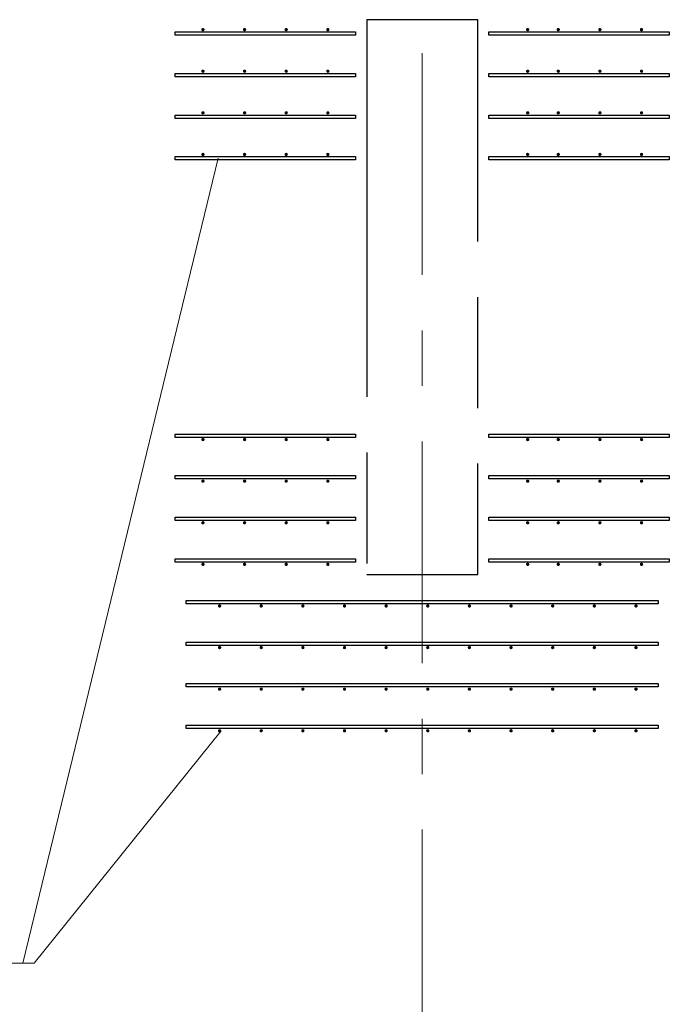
# Model space of a CAD drawing. Header units: metres. Extents: x -38 to 86, y -15 to 21.
# Tile 25 of 103: x 23.22 to 24.39, y 5.1 to 6.87. Entities that reach past the tile are written whole.
import ezdxf

# ---------------------------------------------------------------- set-up
doc = ezdxf.new("R2010")
doc.units = ezdxf.units.M
for name, pattern in [('______11', [0.5, 0.4, -0.05, 0, -0.05]), ('______2', [0.27, 0.2, -0.07]), ('______5', [1.1, 0.8, -0.1, 0.1, -0.1])]:
    doc.linetypes.add(name, pattern=pattern)
doc.layers.add('XR$2$Осевая линия (1)', color=7, linetype='______5', lineweight=13)
doc.layers.add('XR$3$Арматурный каркас 01', color=4, linetype='Continuous', lineweight=35)
doc.layers.add('XR$5$Стена_ бетон несущ.', color=7, linetype='Continuous', lineweight=70, true_color=0xb4b496)

msp = doc.modelspace()

# ---------------------------------------------------------------- hatches: boundary and pattern name
at = {"layer": 'XR$3$Арматурный каркас 01', "linetype": 'Continuous', "lineweight": 50, "transparency": 33554687}
for points in [[(23.558, 6.8522), (23.5578, 6.8534), (23.5571, 6.8544), (23.5561, 6.855), (23.555, 6.8552), (23.5539, 6.855), (23.5529, 6.8544), (23.5522, 6.8534), (23.552, 6.8522), (23.5522, 6.8511), (23.5529, 6.8501), (23.5539, 6.8495), (23.555, 6.8492), (23.5561, 6.8495), (23.5571, 6.8501), (23.5578, 6.8511)], [(23.633, 6.8522), (23.6328, 6.8534), (23.6321, 6.8544), (23.6311, 6.855), (23.63, 6.8552), (23.6289, 6.855), (23.6279, 6.8544), (23.6272, 6.8534), (23.627, 6.8522), (23.6272, 6.8511), (23.6279, 6.8501), (23.6289, 6.8495), (23.63, 6.8492), (23.6311, 6.8495), (23.6321, 6.8501), (23.6328, 6.8511)], [(23.708, 6.8522), (23.7078, 6.8534), (23.7071, 6.8544), (23.7061, 6.855), (23.705, 6.8552), (23.7039, 6.855), (23.7029, 6.8544), (23.7022, 6.8534), (23.702, 6.8522), (23.7022, 6.8511), (23.7029, 6.8501), (23.7039, 6.8495), (23.705, 6.8492), (23.7061, 6.8495), (23.7071, 6.8501), (23.7078, 6.8511)], [(23.783, 6.8522), (23.7828, 6.8534), (23.7821, 6.8544), (23.7811, 6.855), (23.78, 6.8552), (23.7789, 6.855), (23.7779, 6.8544), (23.7772, 6.8534), (23.777, 6.8522), (23.7772, 6.8511), (23.7779, 6.8501), (23.7789, 6.8495), (23.78, 6.8492), (23.7811, 6.8495), (23.7821, 6.8501), (23.7828, 6.8511)], [(24.143, 6.8522), (24.1428, 6.8534), (24.1421, 6.8544), (24.1411, 6.855), (24.14, 6.8552), (24.1389, 6.855), (24.1379, 6.8544), (24.1372, 6.8534), (24.137, 6.8522), (24.1372, 6.8511), (24.1379, 6.8501), (24.1389, 6.8495), (24.14, 6.8492), (24.1411, 6.8495), (24.1421, 6.8501), (24.1428, 6.8511)], [(24.198, 6.8522), (24.1978, 6.8534), (24.1971, 6.8544), (24.1961, 6.855), (24.195, 6.8552), (24.1939, 6.855), (24.1929, 6.8544), (24.1922, 6.8534), (24.192, 6.8522), (24.1922, 6.8511), (24.1929, 6.8501), (24.1939, 6.8495), (24.195, 6.8492), (24.1961, 6.8495), (24.1971, 6.8501), (24.1978, 6.8511)], [(24.273, 6.8522), (24.2728, 6.8534), (24.2721, 6.8544), (24.2711, 6.855), (24.27, 6.8552), (24.2689, 6.855), (24.2679, 6.8544), (24.2672, 6.8534), (24.267, 6.8522), (24.2672, 6.8511), (24.2679, 6.8501), (24.2689, 6.8495), (24.27, 6.8492), (24.2711, 6.8495), (24.2721, 6.8501), (24.2728, 6.8511)], [(24.348, 6.8522), (24.3478, 6.8534), (24.3471, 6.8544), (24.3461, 6.855), (24.345, 6.8552), (24.3439, 6.855), (24.3429, 6.8544), (24.3422, 6.8534), (24.342, 6.8522), (24.3422, 6.8511), (24.3429, 6.8501), (24.3439, 6.8495), (24.345, 6.8492), (24.3461, 6.8495), (24.3471, 6.8501), (24.3478, 6.8511)], [(23.558, 6.7772), (23.5578, 6.7784), (23.5571, 6.7794), (23.5561, 6.78), (23.555, 6.7802), (23.5539, 6.78), (23.5529, 6.7794), (23.5522, 6.7784), (23.552, 6.7772), (23.5522, 6.7761), (23.5529, 6.7751), (23.5539, 6.7745), (23.555, 6.7742), (23.5561, 6.7745), (23.5571, 6.7751), (23.5578, 6.7761)], [(23.633, 6.7772), (23.6328, 6.7784), (23.6321, 6.7794), (23.6311, 6.78), (23.63, 6.7802), (23.6289, 6.78), (23.6279, 6.7794), (23.6272, 6.7784), (23.627, 6.7772), (23.6272, 6.7761), (23.6279, 6.7751), (23.6289, 6.7745), (23.63, 6.7742), (23.6311, 6.7745), (23.6321, 6.7751), (23.6328, 6.7761)], [(23.708, 6.7772), (23.7078, 6.7784), (23.7071, 6.7794), (23.7061, 6.78), (23.705, 6.7802), (23.7039, 6.78), (23.7029, 6.7794), (23.7022, 6.7784), (23.702, 6.7772), (23.7022, 6.7761), (23.7029, 6.7751), (23.7039, 6.7745), (23.705, 6.7742), (23.7061, 6.7745), (23.7071, 6.7751), (23.7078, 6.7761)], [(23.783, 6.7772), (23.7828, 6.7784), (23.7821, 6.7794), (23.7811, 6.78), (23.78, 6.7802), (23.7789, 6.78), (23.7779, 6.7794), (23.7772, 6.7784), (23.777, 6.7772), (23.7772, 6.7761), (23.7779, 6.7751), (23.7789, 6.7745), (23.78, 6.7742), (23.7811, 6.7745), (23.7821, 6.7751), (23.7828, 6.7761)], [(24.143, 6.7772), (24.1428, 6.7784), (24.1421, 6.7794), (24.1411, 6.78), (24.14, 6.7802), (24.1389, 6.78), (24.1379, 6.7794), (24.1372, 6.7784), (24.137, 6.7772), (24.1372, 6.7761), (24.1379, 6.7751), (24.1389, 6.7745), (24.14, 6.7742), (24.1411, 6.7745), (24.1421, 6.7751), (24.1428, 6.7761)], [(24.198, 6.7772), (24.1978, 6.7784), (24.1971, 6.7794), (24.1961, 6.78), (24.195, 6.7802), (24.1939, 6.78), (24.1929, 6.7794), (24.1922, 6.7784), (24.192, 6.7772), (24.1922, 6.7761), (24.1929, 6.7751), (24.1939, 6.7745), (24.195, 6.7742), (24.1961, 6.7745), (24.1971, 6.7751), (24.1978, 6.7761)], [(24.273, 6.7772), (24.2728, 6.7784), (24.2721, 6.7794), (24.2711, 6.78), (24.27, 6.7802), (24.2689, 6.78), (24.2679, 6.7794), (24.2672, 6.7784), (24.267, 6.7772), (24.2672, 6.7761), (24.2679, 6.7751), (24.2689, 6.7745), (24.27, 6.7742), (24.2711, 6.7745), (24.2721, 6.7751), (24.2728, 6.7761)], [(24.348, 6.7772), (24.3478, 6.7784), (24.3471, 6.7794), (24.3461, 6.78), (24.345, 6.7802), (24.3439, 6.78), (24.3429, 6.7794), (24.3422, 6.7784), (24.342, 6.7772), (24.3422, 6.7761), (24.3429, 6.7751), (24.3439, 6.7745), (24.345, 6.7742), (24.3461, 6.7745), (24.3471, 6.7751), (24.3478, 6.7761)], [(23.558, 6.7022), (23.5578, 6.7034), (23.5571, 6.7044), (23.5561, 6.705), (23.555, 6.7052), (23.5539, 6.705), (23.5529, 6.7044), (23.5522, 6.7034), (23.552, 6.7022), (23.5522, 6.7011), (23.5529, 6.7001), (23.5539, 6.6995), (23.555, 6.6992), (23.5561, 6.6995), (23.5571, 6.7001), (23.5578, 6.7011)], [(23.633, 6.7022), (23.6328, 6.7034), (23.6321, 6.7044), (23.6311, 6.705), (23.63, 6.7052), (23.6289, 6.705), (23.6279, 6.7044), (23.6272, 6.7034), (23.627, 6.7022), (23.6272, 6.7011), (23.6279, 6.7001), (23.6289, 6.6995), (23.63, 6.6992), (23.6311, 6.6995), (23.6321, 6.7001), (23.6328, 6.7011)], [(23.708, 6.7022), (23.7078, 6.7034), (23.7071, 6.7044), (23.7061, 6.705), (23.705, 6.7052), (23.7039, 6.705), (23.7029, 6.7044), (23.7022, 6.7034), (23.702, 6.7022), (23.7022, 6.7011), (23.7029, 6.7001), (23.7039, 6.6995), (23.705, 6.6992), (23.7061, 6.6995), (23.7071, 6.7001), (23.7078, 6.7011)], [(23.783, 6.7022), (23.7828, 6.7034), (23.7821, 6.7044), (23.7811, 6.705), (23.78, 6.7052), (23.7789, 6.705), (23.7779, 6.7044), (23.7772, 6.7034), (23.777, 6.7022), (23.7772, 6.7011), (23.7779, 6.7001), (23.7789, 6.6995), (23.78, 6.6992), (23.7811, 6.6995), (23.7821, 6.7001), (23.7828, 6.7011)], [(24.143, 6.7022), (24.1428, 6.7034), (24.1421, 6.7044), (24.1411, 6.705), (24.14, 6.7052), (24.1389, 6.705), (24.1379, 6.7044), (24.1372, 6.7034), (24.137, 6.7022), (24.1372, 6.7011), (24.1379, 6.7001), (24.1389, 6.6995), (24.14, 6.6992), (24.1411, 6.6995), (24.1421, 6.7001), (24.1428, 6.7011)], [(24.198, 6.7022), (24.1978, 6.7034), (24.1971, 6.7044), (24.1961, 6.705), (24.195, 6.7052), (24.1939, 6.705), (24.1929, 6.7044), (24.1922, 6.7034), (24.192, 6.7022), (24.1922, 6.7011), (24.1929, 6.7001), (24.1939, 6.6995), (24.195, 6.6992), (24.1961, 6.6995), (24.1971, 6.7001), (24.1978, 6.7011)], [(24.273, 6.7022), (24.2728, 6.7034), (24.2721, 6.7044), (24.2711, 6.705), (24.27, 6.7052), (24.2689, 6.705), (24.2679, 6.7044), (24.2672, 6.7034), (24.267, 6.7022), (24.2672, 6.7011), (24.2679, 6.7001), (24.2689, 6.6995), (24.27, 6.6992), (24.2711, 6.6995), (24.2721, 6.7001), (24.2728, 6.7011)], [(24.348, 6.7022), (24.3478, 6.7034), (24.3471, 6.7044), (24.3461, 6.705), (24.345, 6.7052), (24.3439, 6.705), (24.3429, 6.7044), (24.3422, 6.7034), (24.342, 6.7022), (24.3422, 6.7011), (24.3429, 6.7001), (24.3439, 6.6995), (24.345, 6.6992), (24.3461, 6.6995), (24.3471, 6.7001), (24.3478, 6.7011)], [(23.558, 6.6272), (23.5578, 6.6284), (23.5571, 6.6294), (23.5561, 6.63), (23.555, 6.6302), (23.5539, 6.63), (23.5529, 6.6294), (23.5522, 6.6284), (23.552, 6.6272), (23.5522, 6.6261), (23.5529, 6.6251), (23.5539, 6.6245), (23.555, 6.6242), (23.5561, 6.6245), (23.5571, 6.6251), (23.5578, 6.6261)], [(23.633, 6.6272), (23.6328, 6.6284), (23.6321, 6.6294), (23.6311, 6.63), (23.63, 6.6302), (23.6289, 6.63), (23.6279, 6.6294), (23.6272, 6.6284), (23.627, 6.6272), (23.6272, 6.6261), (23.6279, 6.6251), (23.6289, 6.6245), (23.63, 6.6242), (23.6311, 6.6245), (23.6321, 6.6251), (23.6328, 6.6261)], [(23.708, 6.6272), (23.7078, 6.6284), (23.7071, 6.6294), (23.7061, 6.63), (23.705, 6.6302), (23.7039, 6.63), (23.7029, 6.6294), (23.7022, 6.6284), (23.702, 6.6272), (23.7022, 6.6261), (23.7029, 6.6251), (23.7039, 6.6245), (23.705, 6.6242), (23.7061, 6.6245), (23.7071, 6.6251), (23.7078, 6.6261)], [(23.783, 6.6272), (23.7828, 6.6284), (23.7821, 6.6294), (23.7811, 6.63), (23.78, 6.6302), (23.7789, 6.63), (23.7779, 6.6294), (23.7772, 6.6284), (23.777, 6.6272), (23.7772, 6.6261), (23.7779, 6.6251), (23.7789, 6.6245), (23.78, 6.6242), (23.7811, 6.6245), (23.7821, 6.6251), (23.7828, 6.6261)], [(24.143, 6.6272), (24.1428, 6.6284), (24.1421, 6.6294), (24.1411, 6.63), (24.14, 6.6302), (24.1389, 6.63), (24.1379, 6.6294), (24.1372, 6.6284), (24.137, 6.6272), (24.1372, 6.6261), (24.1379, 6.6251), (24.1389, 6.6245), (24.14, 6.6242), (24.1411, 6.6245), (24.1421, 6.6251), (24.1428, 6.6261)], [(24.198, 6.6272), (24.1978, 6.6284), (24.1971, 6.6294), (24.1961, 6.63), (24.195, 6.6302), (24.1939, 6.63), (24.1929, 6.6294), (24.1922, 6.6284), (24.192, 6.6272), (24.1922, 6.6261), (24.1929, 6.6251), (24.1939, 6.6245), (24.195, 6.6242), (24.1961, 6.6245), (24.1971, 6.6251), (24.1978, 6.6261)], [(24.273, 6.6272), (24.2728, 6.6284), (24.2721, 6.6294), (24.2711, 6.63), (24.27, 6.6302), (24.2689, 6.63), (24.2679, 6.6294), (24.2672, 6.6284), (24.267, 6.6272), (24.2672, 6.6261), (24.2679, 6.6251), (24.2689, 6.6245), (24.27, 6.6242), (24.2711, 6.6245), (24.2721, 6.6251), (24.2728, 6.6261)], [(24.348, 6.6272), (24.3478, 6.6284), (24.3471, 6.6294), (24.3461, 6.63), (24.345, 6.6302), (24.3439, 6.63), (24.3429, 6.6294), (24.3422, 6.6284), (24.342, 6.6272), (24.3422, 6.6261), (24.3429, 6.6251), (24.3439, 6.6245), (24.345, 6.6242), (24.3461, 6.6245), (24.3471, 6.6251), (24.3478, 6.6261)], [(23.558, 6.1132), (23.5578, 6.1144), (23.5571, 6.1154), (23.5561, 6.116), (23.555, 6.1162), (23.5539, 6.116), (23.5529, 6.1154), (23.5522, 6.1144), (23.552, 6.1132), (23.5522, 6.1121), (23.5529, 6.1111), (23.5539, 6.1105), (23.555, 6.1102), (23.5561, 6.1105), (23.5571, 6.1111), (23.5578, 6.1121)], [(23.633, 6.1132), (23.6328, 6.1144), (23.6321, 6.1154), (23.6311, 6.116), (23.63, 6.1162), (23.6289, 6.116), (23.6279, 6.1154), (23.6272, 6.1144), (23.627, 6.1132), (23.6272, 6.1121), (23.6279, 6.1111), (23.6289, 6.1105), (23.63, 6.1102), (23.6311, 6.1105), (23.6321, 6.1111), (23.6328, 6.1121)], [(23.708, 6.1132), (23.7078, 6.1144), (23.7071, 6.1154), (23.7061, 6.116), (23.705, 6.1162), (23.7039, 6.116), (23.7029, 6.1154), (23.7022, 6.1144), (23.702, 6.1132), (23.7022, 6.1121), (23.7029, 6.1111), (23.7039, 6.1105), (23.705, 6.1102), (23.7061, 6.1105), (23.7071, 6.1111), (23.7078, 6.1121)], [(23.783, 6.1132), (23.7828, 6.1144), (23.7821, 6.1154), (23.7811, 6.116), (23.78, 6.1162), (23.7789, 6.116), (23.7779, 6.1154), (23.7772, 6.1144), (23.777, 6.1132), (23.7772, 6.1121), (23.7779, 6.1111), (23.7789, 6.1105), (23.78, 6.1102), (23.7811, 6.1105), (23.7821, 6.1111), (23.7828, 6.1121)], [(24.143, 6.1132), (24.1428, 6.1144), (24.1421, 6.1154), (24.1411, 6.116), (24.14, 6.1162), (24.1389, 6.116), (24.1379, 6.1154), (24.1372, 6.1144), (24.137, 6.1132), (24.1372, 6.1121), (24.1379, 6.1111), (24.1389, 6.1105), (24.14, 6.1102), (24.1411, 6.1105), (24.1421, 6.1111), (24.1428, 6.1121)], [(24.198, 6.1132), (24.1978, 6.1144), (24.1971, 6.1154), (24.1961, 6.116), (24.195, 6.1162), (24.1939, 6.116), (24.1929, 6.1154), (24.1922, 6.1144), (24.192, 6.1132), (24.1922, 6.1121), (24.1929, 6.1111), (24.1939, 6.1105), (24.195, 6.1102), (24.1961, 6.1105), (24.1971, 6.1111), (24.1978, 6.1121)], [(24.273, 6.1132), (24.2728, 6.1144), (24.2721, 6.1154), (24.2711, 6.116), (24.27, 6.1162), (24.2689, 6.116), (24.2679, 6.1154), (24.2672, 6.1144), (24.267, 6.1132), (24.2672, 6.1121), (24.2679, 6.1111), (24.2689, 6.1105), (24.27, 6.1102), (24.2711, 6.1105), (24.2721, 6.1111), (24.2728, 6.1121)], [(24.348, 6.1132), (24.3478, 6.1144), (24.3471, 6.1154), (24.3461, 6.116), (24.345, 6.1162), (24.3439, 6.116), (24.3429, 6.1154), (24.3422, 6.1144), (24.342, 6.1132), (24.3422, 6.1121), (24.3429, 6.1111), (24.3439, 6.1105), (24.345, 6.1102), (24.3461, 6.1105), (24.3471, 6.1111), (24.3478, 6.1121)], [(23.558, 6.0382), (23.5578, 6.0394), (23.5571, 6.0404), (23.5561, 6.041), (23.555, 6.0412), (23.5539, 6.041), (23.5529, 6.0404), (23.5522, 6.0394), (23.552, 6.0382), (23.5522, 6.0371), (23.5529, 6.0361), (23.5539, 6.0355), (23.555, 6.0352), (23.5561, 6.0355), (23.5571, 6.0361), (23.5578, 6.0371)], [(23.633, 6.0382), (23.6328, 6.0394), (23.6321, 6.0404), (23.6311, 6.041), (23.63, 6.0412), (23.6289, 6.041), (23.6279, 6.0404), (23.6272, 6.0394), (23.627, 6.0382), (23.6272, 6.0371), (23.6279, 6.0361), (23.6289, 6.0355), (23.63, 6.0352), (23.6311, 6.0355), (23.6321, 6.0361), (23.6328, 6.0371)], [(23.708, 6.0382), (23.7078, 6.0394), (23.7071, 6.0404), (23.7061, 6.041), (23.705, 6.0412), (23.7039, 6.041), (23.7029, 6.0404), (23.7022, 6.0394), (23.702, 6.0382), (23.7022, 6.0371), (23.7029, 6.0361), (23.7039, 6.0355), (23.705, 6.0352), (23.7061, 6.0355), (23.7071, 6.0361), (23.7078, 6.0371)], [(23.783, 6.0382), (23.7828, 6.0394), (23.7821, 6.0404), (23.7811, 6.041), (23.78, 6.0412), (23.7789, 6.041), (23.7779, 6.0404), (23.7772, 6.0394), (23.777, 6.0382), (23.7772, 6.0371), (23.7779, 6.0361), (23.7789, 6.0355), (23.78, 6.0352), (23.7811, 6.0355), (23.7821, 6.0361), (23.7828, 6.0371)], [(24.143, 6.0382), (24.1428, 6.0394), (24.1421, 6.0404), (24.1411, 6.041), (24.14, 6.0412), (24.1389, 6.041), (24.1379, 6.0404), (24.1372, 6.0394), (24.137, 6.0382), (24.1372, 6.0371), (24.1379, 6.0361), (24.1389, 6.0355), (24.14, 6.0352), (24.1411, 6.0355), (24.1421, 6.0361), (24.1428, 6.0371)], [(24.198, 6.0382), (24.1978, 6.0394), (24.1971, 6.0404), (24.1961, 6.041), (24.195, 6.0412), (24.1939, 6.041), (24.1929, 6.0404), (24.1922, 6.0394), (24.192, 6.0382), (24.1922, 6.0371), (24.1929, 6.0361), (24.1939, 6.0355), (24.195, 6.0352), (24.1961, 6.0355), (24.1971, 6.0361), (24.1978, 6.0371)], [(24.273, 6.0382), (24.2728, 6.0394), (24.2721, 6.0404), (24.2711, 6.041), (24.27, 6.0412), (24.2689, 6.041), (24.2679, 6.0404), (24.2672, 6.0394), (24.267, 6.0382), (24.2672, 6.0371), (24.2679, 6.0361), (24.2689, 6.0355), (24.27, 6.0352), (24.2711, 6.0355), (24.2721, 6.0361), (24.2728, 6.0371)], [(24.348, 6.0382), (24.3478, 6.0394), (24.3471, 6.0404), (24.3461, 6.041), (24.345, 6.0412), (24.3439, 6.041), (24.3429, 6.0404), (24.3422, 6.0394), (24.342, 6.0382), (24.3422, 6.0371), (24.3429, 6.0361), (24.3439, 6.0355), (24.345, 6.0352), (24.3461, 6.0355), (24.3471, 6.0361), (24.3478, 6.0371)], [(23.558, 5.9632), (23.5578, 5.9644), (23.5571, 5.9654), (23.5561, 5.966), (23.555, 5.9662), (23.5539, 5.966), (23.5529, 5.9654), (23.5522, 5.9644), (23.552, 5.9632), (23.5522, 5.9621), (23.5529, 5.9611), (23.5539, 5.9605), (23.555, 5.9602), (23.5561, 5.9605), (23.5571, 5.9611), (23.5578, 5.9621)], [(23.633, 5.9632), (23.6328, 5.9644), (23.6321, 5.9654), (23.6311, 5.966), (23.63, 5.9662), (23.6289, 5.966), (23.6279, 5.9654), (23.6272, 5.9644), (23.627, 5.9632), (23.6272, 5.9621), (23.6279, 5.9611), (23.6289, 5.9605), (23.63, 5.9602), (23.6311, 5.9605), (23.6321, 5.9611), (23.6328, 5.9621)], [(23.708, 5.9632), (23.7078, 5.9644), (23.7071, 5.9654), (23.7061, 5.966), (23.705, 5.9662), (23.7039, 5.966), (23.7029, 5.9654), (23.7022, 5.9644), (23.702, 5.9632), (23.7022, 5.9621), (23.7029, 5.9611), (23.7039, 5.9605), (23.705, 5.9602), (23.7061, 5.9605), (23.7071, 5.9611), (23.7078, 5.9621)], [(23.783, 5.9632), (23.7828, 5.9644), (23.7821, 5.9654), (23.7811, 5.966), (23.78, 5.9662), (23.7789, 5.966), (23.7779, 5.9654), (23.7772, 5.9644), (23.777, 5.9632), (23.7772, 5.9621), (23.7779, 5.9611), (23.7789, 5.9605), (23.78, 5.9602), (23.7811, 5.9605), (23.7821, 5.9611), (23.7828, 5.9621)], [(24.143, 5.9632), (24.1428, 5.9644), (24.1421, 5.9654), (24.1411, 5.966), (24.14, 5.9662), (24.1389, 5.966), (24.1379, 5.9654), (24.1372, 5.9644), (24.137, 5.9632), (24.1372, 5.9621), (24.1379, 5.9611), (24.1389, 5.9605), (24.14, 5.9602), (24.1411, 5.9605), (24.1421, 5.9611), (24.1428, 5.9621)], [(24.198, 5.9632), (24.1978, 5.9644), (24.1971, 5.9654), (24.1961, 5.966), (24.195, 5.9662), (24.1939, 5.966), (24.1929, 5.9654), (24.1922, 5.9644), (24.192, 5.9632), (24.1922, 5.9621), (24.1929, 5.9611), (24.1939, 5.9605), (24.195, 5.9602), (24.1961, 5.9605), (24.1971, 5.9611), (24.1978, 5.9621)], [(24.273, 5.9632), (24.2728, 5.9644), (24.2721, 5.9654), (24.2711, 5.966), (24.27, 5.9662), (24.2689, 5.966), (24.2679, 5.9654), (24.2672, 5.9644), (24.267, 5.9632), (24.2672, 5.9621), (24.2679, 5.9611), (24.2689, 5.9605), (24.27, 5.9602), (24.2711, 5.9605), (24.2721, 5.9611), (24.2728, 5.9621)], [(24.348, 5.9632), (24.3478, 5.9644), (24.3471, 5.9654), (24.3461, 5.966), (24.345, 5.9662), (24.3439, 5.966), (24.3429, 5.9654), (24.3422, 5.9644), (24.342, 5.9632), (24.3422, 5.9621), (24.3429, 5.9611), (24.3439, 5.9605), (24.345, 5.9602), (24.3461, 5.9605), (24.3471, 5.9611), (24.3478, 5.9621)], [(23.558, 5.8882), (23.5578, 5.8894), (23.5571, 5.8904), (23.5561, 5.891), (23.555, 5.8912), (23.5539, 5.891), (23.5529, 5.8904), (23.5522, 5.8894), (23.552, 5.8882), (23.5522, 5.8871), (23.5529, 5.8861), (23.5539, 5.8855), (23.555, 5.8852), (23.5561, 5.8855), (23.5571, 5.8861), (23.5578, 5.8871)], [(23.633, 5.8882), (23.6328, 5.8894), (23.6321, 5.8904), (23.6311, 5.891), (23.63, 5.8912), (23.6289, 5.891), (23.6279, 5.8904), (23.6272, 5.8894), (23.627, 5.8882), (23.6272, 5.8871), (23.6279, 5.8861), (23.6289, 5.8855), (23.63, 5.8852), (23.6311, 5.8855), (23.6321, 5.8861), (23.6328, 5.8871)], [(23.708, 5.8882), (23.7078, 5.8894), (23.7071, 5.8904), (23.7061, 5.891), (23.705, 5.8912), (23.7039, 5.891), (23.7029, 5.8904), (23.7022, 5.8894), (23.702, 5.8882), (23.7022, 5.8871), (23.7029, 5.8861), (23.7039, 5.8855), (23.705, 5.8852), (23.7061, 5.8855), (23.7071, 5.8861), (23.7078, 5.8871)], [(23.783, 5.8882), (23.7828, 5.8894), (23.7821, 5.8904), (23.7811, 5.891), (23.78, 5.8912), (23.7789, 5.891), (23.7779, 5.8904), (23.7772, 5.8894), (23.777, 5.8882), (23.7772, 5.8871), (23.7779, 5.8861), (23.7789, 5.8855), (23.78, 5.8852), (23.7811, 5.8855), (23.7821, 5.8861), (23.7828, 5.8871)], [(24.143, 5.8882), (24.1428, 5.8894), (24.1421, 5.8904), (24.1411, 5.891), (24.14, 5.8912), (24.1389, 5.891), (24.1379, 5.8904), (24.1372, 5.8894), (24.137, 5.8882), (24.1372, 5.8871), (24.1379, 5.8861), (24.1389, 5.8855), (24.14, 5.8852), (24.1411, 5.8855), (24.1421, 5.8861), (24.1428, 5.8871)], [(24.198, 5.8882), (24.1978, 5.8894), (24.1971, 5.8904), (24.1961, 5.891), (24.195, 5.8912), (24.1939, 5.891), (24.1929, 5.8904), (24.1922, 5.8894), (24.192, 5.8882), (24.1922, 5.8871), (24.1929, 5.8861), (24.1939, 5.8855), (24.195, 5.8852), (24.1961, 5.8855), (24.1971, 5.8861), (24.1978, 5.8871)], [(24.273, 5.8882), (24.2728, 5.8894), (24.2721, 5.8904), (24.2711, 5.891), (24.27, 5.8912), (24.2689, 5.891), (24.2679, 5.8904), (24.2672, 5.8894), (24.267, 5.8882), (24.2672, 5.8871), (24.2679, 5.8861), (24.2689, 5.8855), (24.27, 5.8852), (24.2711, 5.8855), (24.2721, 5.8861), (24.2728, 5.8871)], [(24.348, 5.8882), (24.3478, 5.8894), (24.3471, 5.8904), (24.3461, 5.891), (24.345, 5.8912), (24.3439, 5.891), (24.3429, 5.8904), (24.3422, 5.8894), (24.342, 5.8882), (24.3422, 5.8871), (24.3429, 5.8861), (24.3439, 5.8855), (24.345, 5.8852), (24.3461, 5.8855), (24.3471, 5.8861), (24.3478, 5.8871)], [(23.588, 5.8132), (23.5878, 5.8144), (23.5871, 5.8154), (23.5861, 5.816), (23.585, 5.8162), (23.5839, 5.816), (23.5829, 5.8154), (23.5822, 5.8144), (23.582, 5.8132), (23.5822, 5.8121), (23.5829, 5.8111), (23.5839, 5.8105), (23.585, 5.8102), (23.5861, 5.8105), (23.5871, 5.8111), (23.5878, 5.8121)], [(23.663, 5.8132), (23.6628, 5.8144), (23.6621, 5.8154), (23.6611, 5.816), (23.66, 5.8162), (23.6589, 5.816), (23.6579, 5.8154), (23.6572, 5.8144), (23.657, 5.8132), (23.6572, 5.8121), (23.6579, 5.8111), (23.6589, 5.8105), (23.66, 5.8102), (23.6611, 5.8105), (23.6621, 5.8111), (23.6628, 5.8121)], [(23.738, 5.8132), (23.7378, 5.8144), (23.7371, 5.8154), (23.7361, 5.816), (23.735, 5.8162), (23.7339, 5.816), (23.7329, 5.8154), (23.7322, 5.8144), (23.732, 5.8132), (23.7322, 5.8121), (23.7329, 5.8111), (23.7339, 5.8105), (23.735, 5.8102), (23.7361, 5.8105), (23.7371, 5.8111), (23.7378, 5.8121)], [(23.813, 5.8132), (23.8128, 5.8144), (23.8121, 5.8154), (23.8111, 5.816), (23.81, 5.8162), (23.8089, 5.816), (23.8079, 5.8154), (23.8072, 5.8144), (23.807, 5.8132), (23.8072, 5.8121), (23.8079, 5.8111), (23.8089, 5.8105), (23.81, 5.8102), (23.8111, 5.8105), (23.8121, 5.8111), (23.8128, 5.8121)], [(23.888, 5.8132), (23.8878, 5.8144), (23.8871, 5.8154), (23.8861, 5.816), (23.885, 5.8162), (23.8839, 5.816), (23.8829, 5.8154), (23.8822, 5.8144), (23.882, 5.8132), (23.8822, 5.8121), (23.8829, 5.8111), (23.8839, 5.8105), (23.885, 5.8102), (23.8861, 5.8105), (23.8871, 5.8111), (23.8878, 5.8121)], [(23.963, 5.8132), (23.9628, 5.8144), (23.9621, 5.8154), (23.9611, 5.816), (23.96, 5.8162), (23.9589, 5.816), (23.9579, 5.8154), (23.9572, 5.8144), (23.957, 5.8132), (23.9572, 5.8121), (23.9579, 5.8111), (23.9589, 5.8105), (23.96, 5.8102), (23.9611, 5.8105), (23.9621, 5.8111), (23.9628, 5.8121)], [(24.038, 5.8132), (24.0378, 5.8144), (24.0371, 5.8154), (24.0361, 5.816), (24.035, 5.8162), (24.0339, 5.816), (24.0329, 5.8154), (24.0322, 5.8144), (24.032, 5.8132), (24.0322, 5.8121), (24.0329, 5.8111), (24.0339, 5.8105), (24.035, 5.8102), (24.0361, 5.8105), (24.0371, 5.8111), (24.0378, 5.8121)], [(24.113, 5.8132), (24.1128, 5.8144), (24.1121, 5.8154), (24.1111, 5.816), (24.11, 5.8162), (24.1089, 5.816), (24.1079, 5.8154), (24.1072, 5.8144), (24.107, 5.8132), (24.1072, 5.8121), (24.1079, 5.8111), (24.1089, 5.8105), (24.11, 5.8102), (24.1111, 5.8105), (24.1121, 5.8111), (24.1128, 5.8121)], [(24.188, 5.8132), (24.1878, 5.8144), (24.1871, 5.8154), (24.1861, 5.816), (24.185, 5.8162), (24.1839, 5.816), (24.1829, 5.8154), (24.1822, 5.8144), (24.182, 5.8132), (24.1822, 5.8121), (24.1829, 5.8111), (24.1839, 5.8105), (24.185, 5.8102), (24.1861, 5.8105), (24.1871, 5.8111), (24.1878, 5.8121)], [(24.263, 5.8132), (24.2628, 5.8144), (24.2621, 5.8154), (24.2611, 5.816), (24.26, 5.8162), (24.2589, 5.816), (24.2579, 5.8154), (24.2572, 5.8144), (24.257, 5.8132), (24.2572, 5.8121), (24.2579, 5.8111), (24.2589, 5.8105), (24.26, 5.8102), (24.2611, 5.8105), (24.2621, 5.8111), (24.2628, 5.8121)], [(24.338, 5.8132), (24.3378, 5.8144), (24.3371, 5.8154), (24.3361, 5.816), (24.335, 5.8162), (24.3339, 5.816), (24.3329, 5.8154), (24.3322, 5.8144), (24.332, 5.8132), (24.3322, 5.8121), (24.3329, 5.8111), (24.3339, 5.8105), (24.335, 5.8102), (24.3361, 5.8105), (24.3371, 5.8111), (24.3378, 5.8121)], [(23.588, 5.7382), (23.5878, 5.7394), (23.5871, 5.7404), (23.5861, 5.741), (23.585, 5.7412), (23.5839, 5.741), (23.5829, 5.7404), (23.5822, 5.7394), (23.582, 5.7382), (23.5822, 5.7371), (23.5829, 5.7361), (23.5839, 5.7355), (23.585, 5.7352), (23.5861, 5.7355), (23.5871, 5.7361), (23.5878, 5.7371)], [(23.663, 5.7382), (23.6628, 5.7394), (23.6621, 5.7404), (23.6611, 5.741), (23.66, 5.7412), (23.6589, 5.741), (23.6579, 5.7404), (23.6572, 5.7394), (23.657, 5.7382), (23.6572, 5.7371), (23.6579, 5.7361), (23.6589, 5.7355), (23.66, 5.7352), (23.6611, 5.7355), (23.6621, 5.7361), (23.6628, 5.7371)], [(23.738, 5.7382), (23.7378, 5.7394), (23.7371, 5.7404), (23.7361, 5.741), (23.735, 5.7412), (23.7339, 5.741), (23.7329, 5.7404), (23.7322, 5.7394), (23.732, 5.7382), (23.7322, 5.7371), (23.7329, 5.7361), (23.7339, 5.7355), (23.735, 5.7352), (23.7361, 5.7355), (23.7371, 5.7361), (23.7378, 5.7371)], [(23.813, 5.7382), (23.8128, 5.7394), (23.8121, 5.7404), (23.8111, 5.741), (23.81, 5.7412), (23.8089, 5.741), (23.8079, 5.7404), (23.8072, 5.7394), (23.807, 5.7382), (23.8072, 5.7371), (23.8079, 5.7361), (23.8089, 5.7355), (23.81, 5.7352), (23.8111, 5.7355), (23.8121, 5.7361), (23.8128, 5.7371)], [(23.888, 5.7382), (23.8878, 5.7394), (23.8871, 5.7404), (23.8861, 5.741), (23.885, 5.7412), (23.8839, 5.741), (23.8829, 5.7404), (23.8822, 5.7394), (23.882, 5.7382), (23.8822, 5.7371), (23.8829, 5.7361), (23.8839, 5.7355), (23.885, 5.7352), (23.8861, 5.7355), (23.8871, 5.7361), (23.8878, 5.7371)], [(23.963, 5.7382), (23.9628, 5.7394), (23.9621, 5.7404), (23.9611, 5.741), (23.96, 5.7412), (23.9589, 5.741), (23.9579, 5.7404), (23.9572, 5.7394), (23.957, 5.7382), (23.9572, 5.7371), (23.9579, 5.7361), (23.9589, 5.7355), (23.96, 5.7352), (23.9611, 5.7355), (23.9621, 5.7361), (23.9628, 5.7371)], [(24.038, 5.7382), (24.0378, 5.7394), (24.0371, 5.7404), (24.0361, 5.741), (24.035, 5.7412), (24.0339, 5.741), (24.0329, 5.7404), (24.0322, 5.7394), (24.032, 5.7382), (24.0322, 5.7371), (24.0329, 5.7361), (24.0339, 5.7355), (24.035, 5.7352), (24.0361, 5.7355), (24.0371, 5.7361), (24.0378, 5.7371)], [(24.113, 5.7382), (24.1128, 5.7394), (24.1121, 5.7404), (24.1111, 5.741), (24.11, 5.7412), (24.1089, 5.741), (24.1079, 5.7404), (24.1072, 5.7394), (24.107, 5.7382), (24.1072, 5.7371), (24.1079, 5.7361), (24.1089, 5.7355), (24.11, 5.7352), (24.1111, 5.7355), (24.1121, 5.7361), (24.1128, 5.7371)], [(24.188, 5.7382), (24.1878, 5.7394), (24.1871, 5.7404), (24.1861, 5.741), (24.185, 5.7412), (24.1839, 5.741), (24.1829, 5.7404), (24.1822, 5.7394), (24.182, 5.7382), (24.1822, 5.7371), (24.1829, 5.7361), (24.1839, 5.7355), (24.185, 5.7352), (24.1861, 5.7355), (24.1871, 5.7361), (24.1878, 5.7371)], [(24.263, 5.7382), (24.2628, 5.7394), (24.2621, 5.7404), (24.2611, 5.741), (24.26, 5.7412), (24.2589, 5.741), (24.2579, 5.7404), (24.2572, 5.7394), (24.257, 5.7382), (24.2572, 5.7371), (24.2579, 5.7361), (24.2589, 5.7355), (24.26, 5.7352), (24.2611, 5.7355), (24.2621, 5.7361), (24.2628, 5.7371)], [(24.338, 5.7382), (24.3378, 5.7394), (24.3371, 5.7404), (24.3361, 5.741), (24.335, 5.7412), (24.3339, 5.741), (24.3329, 5.7404), (24.3322, 5.7394), (24.332, 5.7382), (24.3322, 5.7371), (24.3329, 5.7361), (24.3339, 5.7355), (24.335, 5.7352), (24.3361, 5.7355), (24.3371, 5.7361), (24.3378, 5.7371)], [(23.588, 5.6632), (23.5878, 5.6644), (23.5871, 5.6654), (23.5861, 5.666), (23.585, 5.6662), (23.5839, 5.666), (23.5829, 5.6654), (23.5822, 5.6644), (23.582, 5.6632), (23.5822, 5.6621), (23.5829, 5.6611), (23.5839, 5.6605), (23.585, 5.6602), (23.5861, 5.6605), (23.5871, 5.6611), (23.5878, 5.6621)], [(23.663, 5.6632), (23.6628, 5.6644), (23.6621, 5.6654), (23.6611, 5.666), (23.66, 5.6662), (23.6589, 5.666), (23.6579, 5.6654), (23.6572, 5.6644), (23.657, 5.6632), (23.6572, 5.6621), (23.6579, 5.6611), (23.6589, 5.6605), (23.66, 5.6602), (23.6611, 5.6605), (23.6621, 5.6611), (23.6628, 5.6621)], [(23.738, 5.6632), (23.7378, 5.6644), (23.7371, 5.6654), (23.7361, 5.666), (23.735, 5.6662), (23.7339, 5.666), (23.7329, 5.6654), (23.7322, 5.6644), (23.732, 5.6632), (23.7322, 5.6621), (23.7329, 5.6611), (23.7339, 5.6605), (23.735, 5.6602), (23.7361, 5.6605), (23.7371, 5.6611), (23.7378, 5.6621)], [(23.813, 5.6632), (23.8128, 5.6644), (23.8121, 5.6654), (23.8111, 5.666), (23.81, 5.6662), (23.8089, 5.666), (23.8079, 5.6654), (23.8072, 5.6644), (23.807, 5.6632), (23.8072, 5.6621), (23.8079, 5.6611), (23.8089, 5.6605), (23.81, 5.6602), (23.8111, 5.6605), (23.8121, 5.6611), (23.8128, 5.6621)], [(23.888, 5.6632), (23.8878, 5.6644), (23.8871, 5.6654), (23.8861, 5.666), (23.885, 5.6662), (23.8839, 5.666), (23.8829, 5.6654), (23.8822, 5.6644), (23.882, 5.6632), (23.8822, 5.6621), (23.8829, 5.6611), (23.8839, 5.6605), (23.885, 5.6602), (23.8861, 5.6605), (23.8871, 5.6611), (23.8878, 5.6621)], [(23.963, 5.6632), (23.9628, 5.6644), (23.9621, 5.6654), (23.9611, 5.666), (23.96, 5.6662), (23.9589, 5.666), (23.9579, 5.6654), (23.9572, 5.6644), (23.957, 5.6632), (23.9572, 5.6621), (23.9579, 5.6611), (23.9589, 5.6605), (23.96, 5.6602), (23.9611, 5.6605), (23.9621, 5.6611), (23.9628, 5.6621)], [(24.038, 5.6632), (24.0378, 5.6644), (24.0371, 5.6654), (24.0361, 5.666), (24.035, 5.6662), (24.0339, 5.666), (24.0329, 5.6654), (24.0322, 5.6644), (24.032, 5.6632), (24.0322, 5.6621), (24.0329, 5.6611), (24.0339, 5.6605), (24.035, 5.6602), (24.0361, 5.6605), (24.0371, 5.6611), (24.0378, 5.6621)], [(24.113, 5.6632), (24.1128, 5.6644), (24.1121, 5.6654), (24.1111, 5.666), (24.11, 5.6662), (24.1089, 5.666), (24.1079, 5.6654), (24.1072, 5.6644), (24.107, 5.6632), (24.1072, 5.6621), (24.1079, 5.6611), (24.1089, 5.6605), (24.11, 5.6602), (24.1111, 5.6605), (24.1121, 5.6611), (24.1128, 5.6621)], [(24.188, 5.6632), (24.1878, 5.6644), (24.1871, 5.6654), (24.1861, 5.666), (24.185, 5.6662), (24.1839, 5.666), (24.1829, 5.6654), (24.1822, 5.6644), (24.182, 5.6632), (24.1822, 5.6621), (24.1829, 5.6611), (24.1839, 5.6605), (24.185, 5.6602), (24.1861, 5.6605), (24.1871, 5.6611), (24.1878, 5.6621)], [(24.263, 5.6632), (24.2628, 5.6644), (24.2621, 5.6654), (24.2611, 5.666), (24.26, 5.6662), (24.2589, 5.666), (24.2579, 5.6654), (24.2572, 5.6644), (24.257, 5.6632), (24.2572, 5.6621), (24.2579, 5.6611), (24.2589, 5.6605), (24.26, 5.6602), (24.2611, 5.6605), (24.2621, 5.6611), (24.2628, 5.6621)], [(24.338, 5.6632), (24.3378, 5.6644), (24.3371, 5.6654), (24.3361, 5.666), (24.335, 5.6662), (24.3339, 5.666), (24.3329, 5.6654), (24.3322, 5.6644), (24.332, 5.6632), (24.3322, 5.6621), (24.3329, 5.6611), (24.3339, 5.6605), (24.335, 5.6602), (24.3361, 5.6605), (24.3371, 5.6611), (24.3378, 5.6621)], [(23.588, 5.5882), (23.5878, 5.5894), (23.5871, 5.5904), (23.5861, 5.591), (23.585, 5.5912), (23.5839, 5.591), (23.5829, 5.5904), (23.5822, 5.5894), (23.582, 5.5882), (23.5822, 5.5871), (23.5829, 5.5861), (23.5839, 5.5855), (23.585, 5.5852), (23.5861, 5.5855), (23.5871, 5.5861), (23.5878, 5.5871)], [(23.663, 5.5882), (23.6628, 5.5894), (23.6621, 5.5904), (23.6611, 5.591), (23.66, 5.5912), (23.6589, 5.591), (23.6579, 5.5904), (23.6572, 5.5894), (23.657, 5.5882), (23.6572, 5.5871), (23.6579, 5.5861), (23.6589, 5.5855), (23.66, 5.5852), (23.6611, 5.5855), (23.6621, 5.5861), (23.6628, 5.5871)], [(23.738, 5.5882), (23.7378, 5.5894), (23.7371, 5.5904), (23.7361, 5.591), (23.735, 5.5912), (23.7339, 5.591), (23.7329, 5.5904), (23.7322, 5.5894), (23.732, 5.5882), (23.7322, 5.5871), (23.7329, 5.5861), (23.7339, 5.5855), (23.735, 5.5852), (23.7361, 5.5855), (23.7371, 5.5861), (23.7378, 5.5871)], [(23.813, 5.5882), (23.8128, 5.5894), (23.8121, 5.5904), (23.8111, 5.591), (23.81, 5.5912), (23.8089, 5.591), (23.8079, 5.5904), (23.8072, 5.5894), (23.807, 5.5882), (23.8072, 5.5871), (23.8079, 5.5861), (23.8089, 5.5855), (23.81, 5.5852), (23.8111, 5.5855), (23.8121, 5.5861), (23.8128, 5.5871)], [(23.888, 5.5882), (23.8878, 5.5894), (23.8871, 5.5904), (23.8861, 5.591), (23.885, 5.5912), (23.8839, 5.591), (23.8829, 5.5904), (23.8822, 5.5894), (23.882, 5.5882), (23.8822, 5.5871), (23.8829, 5.5861), (23.8839, 5.5855), (23.885, 5.5852), (23.8861, 5.5855), (23.8871, 5.5861), (23.8878, 5.5871)], [(23.963, 5.5882), (23.9628, 5.5894), (23.9621, 5.5904), (23.9611, 5.591), (23.96, 5.5912), (23.9589, 5.591), (23.9579, 5.5904), (23.9572, 5.5894), (23.957, 5.5882), (23.9572, 5.5871), (23.9579, 5.5861), (23.9589, 5.5855), (23.96, 5.5852), (23.9611, 5.5855), (23.9621, 5.5861), (23.9628, 5.5871)], [(24.038, 5.5882), (24.0378, 5.5894), (24.0371, 5.5904), (24.0361, 5.591), (24.035, 5.5912), (24.0339, 5.591), (24.0329, 5.5904), (24.0322, 5.5894), (24.032, 5.5882), (24.0322, 5.5871), (24.0329, 5.5861), (24.0339, 5.5855), (24.035, 5.5852), (24.0361, 5.5855), (24.0371, 5.5861), (24.0378, 5.5871)], [(24.113, 5.5882), (24.1128, 5.5894), (24.1121, 5.5904), (24.1111, 5.591), (24.11, 5.5912), (24.1089, 5.591), (24.1079, 5.5904), (24.1072, 5.5894), (24.107, 5.5882), (24.1072, 5.5871), (24.1079, 5.5861), (24.1089, 5.5855), (24.11, 5.5852), (24.1111, 5.5855), (24.1121, 5.5861), (24.1128, 5.5871)], [(24.188, 5.5882), (24.1878, 5.5894), (24.1871, 5.5904), (24.1861, 5.591), (24.185, 5.5912), (24.1839, 5.591), (24.1829, 5.5904), (24.1822, 5.5894), (24.182, 5.5882), (24.1822, 5.5871), (24.1829, 5.5861), (24.1839, 5.5855), (24.185, 5.5852), (24.1861, 5.5855), (24.1871, 5.5861), (24.1878, 5.5871)], [(24.263, 5.5882), (24.2628, 5.5894), (24.2621, 5.5904), (24.2611, 5.591), (24.26, 5.5912), (24.2589, 5.591), (24.2579, 5.5904), (24.2572, 5.5894), (24.257, 5.5882), (24.2572, 5.5871), (24.2579, 5.5861), (24.2589, 5.5855), (24.26, 5.5852), (24.2611, 5.5855), (24.2621, 5.5861), (24.2628, 5.5871)], [(24.338, 5.5882), (24.3378, 5.5894), (24.3371, 5.5904), (24.3361, 5.591), (24.335, 5.5912), (24.3339, 5.591), (24.3329, 5.5904), (24.3322, 5.5894), (24.332, 5.5882), (24.3322, 5.5871), (24.3329, 5.5861), (24.3339, 5.5855), (24.335, 5.5852), (24.3361, 5.5855), (24.3371, 5.5861), (24.3378, 5.5871)]]:
    msp.add_hatch(color=2, dxfattribs=at).paths.add_polyline_path(points)

# ---------------------------------------------------------------- linework, layer by layer
at = {"color": 7, "linetype": 'Continuous', "lineweight": 13, "transparency": 33554687}
msp.add_line((23.5823, 6.6202), (23.2308, 5.1694), dxfattribs=at)
msp.add_lwpolyline([(23.588, 5.5882), (23.2508, 5.1694), (21.5408, 5.1694)], dxfattribs=at)
at = {"layer": 'XR$2$Осевая линия (1)', "color": 253, "linetype": '______11', "lineweight": 13, "true_color": 0xa0a0a0, "transparency": 33554687}
msp.add_line((23.95, -3.39), (23.95, 8.13), dxfattribs=at)
at = {"layer": 'XR$3$Арматурный каркас 01', "color": 2, "linetype": 'Continuous', "lineweight": 25, "transparency": 33554687}
for points in [[(23.83, 6.8422), (23.505, 6.8422), (23.505, 6.8482), (23.83, 6.8482), (23.83, 6.8422)], [(23.83, 6.8422), (23.505, 6.8422), (23.505, 6.8482), (23.83, 6.8482), (23.83, 6.8422)], [(24.07, 6.8482), (24.395, 6.8482), (24.395, 6.8422), (24.07, 6.8422), (24.07, 6.8482)], [(24.07, 6.8482), (24.395, 6.8482), (24.395, 6.8422), (24.07, 6.8422), (24.07, 6.8482)], [(23.83, 6.7672), (23.505, 6.7672), (23.505, 6.7732), (23.83, 6.7732), (23.83, 6.7672)], [(23.83, 6.7672), (23.505, 6.7672), (23.505, 6.7732), (23.83, 6.7732), (23.83, 6.7672)], [(24.07, 6.7732), (24.395, 6.7732), (24.395, 6.7672), (24.07, 6.7672), (24.07, 6.7732)], [(24.07, 6.7732), (24.395, 6.7732), (24.395, 6.7672), (24.07, 6.7672), (24.07, 6.7732)], [(23.83, 6.6922), (23.505, 6.6922), (23.505, 6.6982), (23.83, 6.6982), (23.83, 6.6922)], [(23.83, 6.6922), (23.505, 6.6922), (23.505, 6.6982), (23.83, 6.6982), (23.83, 6.6922)], [(24.07, 6.6982), (24.395, 6.6982), (24.395, 6.6922), (24.07, 6.6922), (24.07, 6.6982)], [(24.07, 6.6982), (24.395, 6.6982), (24.395, 6.6922), (24.07, 6.6922), (24.07, 6.6982)], [(23.83, 6.6172), (23.505, 6.6172), (23.505, 6.6232), (23.83, 6.6232), (23.83, 6.6172)], [(23.83, 6.6172), (23.505, 6.6172), (23.505, 6.6232), (23.83, 6.6232), (23.83, 6.6172)], [(24.07, 6.6232), (24.395, 6.6232), (24.395, 6.6172), (24.07, 6.6172), (24.07, 6.6232)], [(24.07, 6.6232), (24.395, 6.6232), (24.395, 6.6172), (24.07, 6.6172), (24.07, 6.6232)], [(23.83, 6.1172), (23.505, 6.1172), (23.505, 6.1232), (23.83, 6.1232), (23.83, 6.1172)], [(23.83, 6.1172), (23.505, 6.1172), (23.505, 6.1232), (23.83, 6.1232), (23.83, 6.1172)], [(24.07, 6.1232), (24.395, 6.1232), (24.395, 6.1172), (24.07, 6.1172), (24.07, 6.1232)], [(24.07, 6.1232), (24.395, 6.1232), (24.395, 6.1172), (24.07, 6.1172), (24.07, 6.1232)], [(23.83, 6.0422), (23.505, 6.0422), (23.505, 6.0482), (23.83, 6.0482), (23.83, 6.0422)], [(23.83, 6.0422), (23.505, 6.0422), (23.505, 6.0482), (23.83, 6.0482), (23.83, 6.0422)], [(24.07, 6.0482), (24.395, 6.0482), (24.395, 6.0422), (24.07, 6.0422), (24.07, 6.0482)], [(24.07, 6.0482), (24.395, 6.0482), (24.395, 6.0422), (24.07, 6.0422), (24.07, 6.0482)], [(23.83, 5.9672), (23.505, 5.9672), (23.505, 5.9732), (23.83, 5.9732), (23.83, 5.9672)], [(23.83, 5.9672), (23.505, 5.9672), (23.505, 5.9732), (23.83, 5.9732), (23.83, 5.9672)], [(24.07, 5.9732), (24.395, 5.9732), (24.395, 5.9672), (24.07, 5.9672), (24.07, 5.9732)], [(24.07, 5.9732), (24.395, 5.9732), (24.395, 5.9672), (24.07, 5.9672), (24.07, 5.9732)], [(23.83, 5.8922), (23.505, 5.8922), (23.505, 5.8982), (23.83, 5.8982), (23.83, 5.8922)], [(23.83, 5.8922), (23.505, 5.8922), (23.505, 5.8982), (23.83, 5.8982), (23.83, 5.8922)], [(24.07, 5.8982), (24.395, 5.8982), (24.395, 5.8922), (24.07, 5.8922), (24.07, 5.8982)], [(24.07, 5.8982), (24.395, 5.8982), (24.395, 5.8922), (24.07, 5.8922), (24.07, 5.8982)], [(23.525, 5.8232), (24.375, 5.8232), (24.375, 5.8172), (23.525, 5.8172), (23.525, 5.8232)], [(23.525, 5.8232), (24.375, 5.8232), (24.375, 5.8172), (23.525, 5.8172), (23.525, 5.8232)], [(23.525, 5.7482), (24.375, 5.7482), (24.375, 5.7422), (23.525, 5.7422), (23.525, 5.7482)], [(23.525, 5.7482), (24.375, 5.7482), (24.375, 5.7422), (23.525, 5.7422), (23.525, 5.7482)], [(23.525, 5.6732), (24.375, 5.6732), (24.375, 5.6672), (23.525, 5.6672), (23.525, 5.6732)], [(23.525, 5.6732), (24.375, 5.6732), (24.375, 5.6672), (23.525, 5.6672), (23.525, 5.6732)], [(23.525, 5.5982), (24.375, 5.5982), (24.375, 5.5922), (23.525, 5.5922), (23.525, 5.5982)], [(23.525, 5.5982), (24.375, 5.5982), (24.375, 5.5922), (23.525, 5.5922), (23.525, 5.5982)]]:
    msp.add_lwpolyline(points, dxfattribs=at)
at = {"layer": 'XR$5$Стена_ бетон несущ.', "color": 253, "linetype": '______2', "lineweight": -3, "true_color": 0xa0a0a0, "transparency": 33554687}
for p, q in [((24.05, 6.87), (23.85, 6.87)), ((23.85, 6.87), (23.85, 6.67)), ((24.05, 6.67), (24.05, 6.87)), ((23.85, 6.67), (23.85, 6.47)), ((24.05, 5.87), (24.05, 6.67)), ((23.85, 6.47), (23.85, 6.39)), ((23.85, 6.39), (23.85, 5.87)), ((23.85, 5.87), (24.05, 5.87))]:
    msp.add_line(p, q, dxfattribs=at)

doc.saveas('drawing.dxf')
